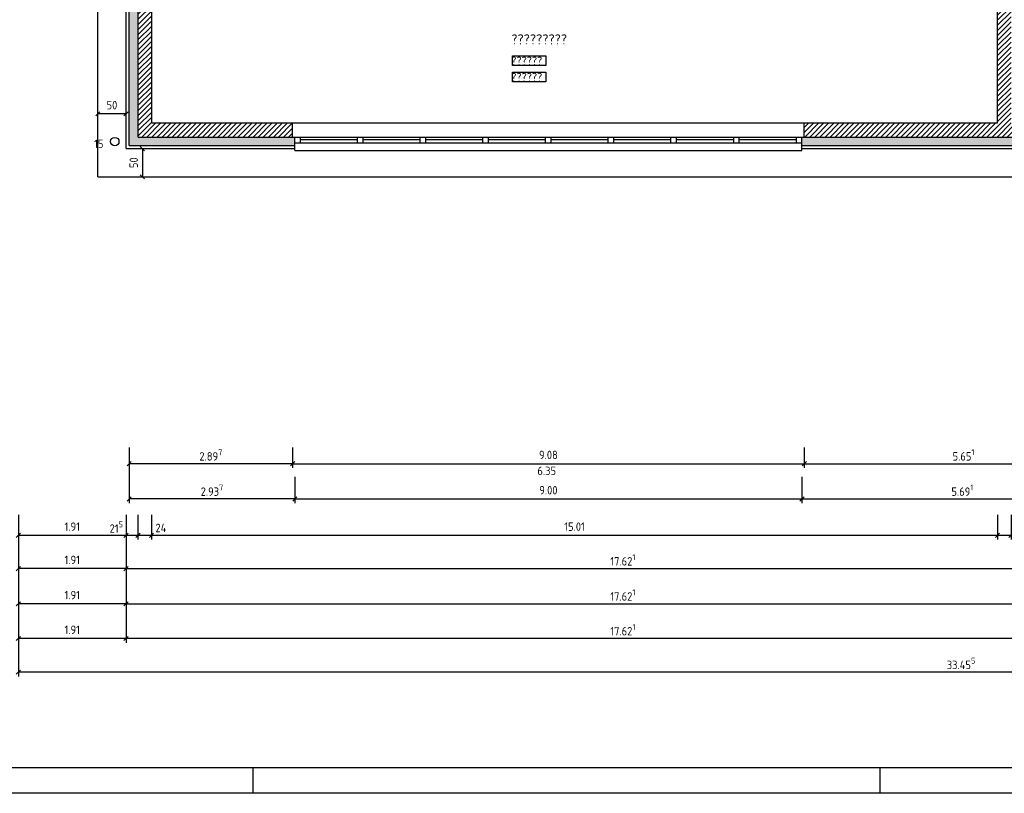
# Model space of a CAD drawing. Header units: metres. Extents: x 0 to 65.5, y 0 to 40.4.
# Tile 2 of 13: x 9 to 26.5, y 0 to 13.7. Entities that reach past the tile are written whole.
import ezdxf

# ---------------------------------------------------------------- set-up
doc = ezdxf.new("R2010")
doc.units = ezdxf.units.M
doc.header["$LTSCALE"] = 0.015
doc.header["$PDMODE"] = 35
for name, color, linetype in [('BEM', 7, 'Continuous'), ('FENSTER', 4, 'Continuous'), ('RAHMEN', 7, 'Continuous'), ('SCHRAFFUR', 8, 'Continuous'), ('SONSTIGES', 7, 'Continuous'), ('TEXT', 7, 'Continuous'), ('UNKLAR', 1, 'Continuous'), ('WAND', 62, 'Continuous')]:
    doc.layers.add(name, color=color, linetype=linetype)
doc.styles.add('ISOCP', font='isocp.shx', dxfattribs={"height": 0.15})
doc.dimstyles.new('METER_2S', dxfattribs={"dimtxt": 0.24, "dimasz": 0.12, "dimexe": 0.12, "dimexo": 0.12, "dimgap": 0.08, "dimtad": 1, "dimdec": 0, "dimlfac": 100, "dimzin": 5, "dimdsep": 46, "dimtxsty": 'ISOCP', "dimblk1": 'OBLIQUE', "dimblk2": 'OBLIQUE', "dimsah": 1, "dimcen": 0, "dimclrd": 256, "dimclre": 256, "dimclrt": 256, "dimadec": 0, "dimazin": 0, "dimtfac": 1, "dimtdec": 0, "dimtofl": 0, "dimtmove": 2, "dimatfit": 3, "dimldrblk": 'DOT', "dimfxl": 0, "dimtolj": 1, "dimtzin": 0, "dimlwd": -1, "dimlwe": -1, "dimarcsym": 0})
pattern_1 = [(45, (-966.651474, 144.88069), (-0.0449012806, 0.0449012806), [])]

# ---------------------------------------------------------------- blocks, each defined once
blk = doc.blocks.new('_OBLIQUE')
at = {"color": 0, "linetype": 'ByBlock'}
blk.add_line((-0.5, -0.5), (0.5, 0.5), dxfattribs=at)
blk = doc.blocks.new('*D55')
at = {"layer": 'BEM'}
for p, q in [((8.963, 4.94), (8.963, 2.075)), ((42.418, 4.94), (42.418, 2.075)), ((42.418, 2.15), (8.963, 2.15))]:
    blk.add_line(p, q, dxfattribs=at)
at = {"layer": 'DEFPOINTS', "color": 0}
for p in [(8.963, 5.015), (42.418, 5.015), (8.963, 2.15)]:
    blk.add_point(p, dxfattribs=at)
at = {"layer": 'BEM', "xscale": 0.075, "yscale": 0.075, "zscale": 0.075, "rotation": 180}
blk.add_blockref('_OBLIQUE', (8.963, 2.15), dxfattribs=at)
at = {"layer": 'BEM', "xscale": 0.075, "yscale": 0.075, "zscale": 0.075}
blk.add_blockref('_OBLIQUE', (42.418, 2.15), dxfattribs=at)
at = {"layer": 'BEM', "insert": (25.691, 2.305), "char_height": 0.15, "attachment_point": 5, "style": 'ISOCP'}
blk.add_mtext('\\A1;33.45\\H0.7X;\\S5^ ;', dxfattribs=at)
blk = doc.blocks.new('_Dot')
at = {"color": 0, "linetype": 'ByBlock', "lineweight": -2}
blk.add_line((-0.5, 0), (-1, 0), dxfattribs=at)
at = {"color": 0, "linetype": 'ByBlock', "const_width": 0.5}
blk.add_lwpolyline([(-0.25, 0, 1), (0.25, 0, 1)], format="xyb", close=True, dxfattribs=at)
blk = doc.blocks.new('*D65')
at = {"layer": 'BEM'}
for p, q in [((26.338, 4.94), (26.338, 4.503)), ((26.578, 4.94), (26.578, 4.503)), ((26.578, 4.578), (26.338, 4.578))]:
    blk.add_line(p, q, dxfattribs=at)
at = {"layer": 'DEFPOINTS', "color": 0}
for p in [(26.338, 5.015), (26.578, 5.015), (26.338, 4.578)]:
    blk.add_point(p, dxfattribs=at)
at = {"layer": 'BEM', "xscale": 0.075, "yscale": 0.075, "zscale": 0.075, "rotation": 180}
blk.add_blockref('_OBLIQUE', (26.338, 4.578), dxfattribs=at)
at = {"layer": 'BEM', "xscale": 0.075, "yscale": 0.075, "zscale": 0.075}
blk.add_blockref('_OBLIQUE', (26.578, 4.578), dxfattribs=at)
at = {"layer": 'BEM', "insert": (26.73, 4.759), "char_height": 0.15, "attachment_point": 5, "style": 'ISOCP'}
blk.add_mtext('\\A1;24', dxfattribs=at)
blk = doc.blocks.new('*D66')
at = {"layer": 'BEM'}
for p, q in [((11.325, 4.94), (11.325, 4.503)), ((26.338, 4.94), (26.338, 4.503)), ((26.338, 4.578), (11.325, 4.578))]:
    blk.add_line(p, q, dxfattribs=at)
at = {"layer": 'DEFPOINTS', "color": 0}
for p in [(11.325, 5.015), (26.338, 5.015), (11.325, 4.578)]:
    blk.add_point(p, dxfattribs=at)
at = {"layer": 'BEM', "xscale": 0.075, "yscale": 0.075, "zscale": 0.075, "rotation": 180}
blk.add_blockref('_OBLIQUE', (11.325, 4.578), dxfattribs=at)
at = {"layer": 'BEM', "xscale": 0.075, "yscale": 0.075, "zscale": 0.075}
blk.add_blockref('_OBLIQUE', (26.338, 4.578), dxfattribs=at)
at = {"layer": 'BEM', "insert": (18.832, 4.733), "char_height": 0.15, "attachment_point": 5, "style": 'ISOCP'}
blk.add_mtext('\\A1;15.01', dxfattribs=at)
blk = doc.blocks.new('*D67')
at = {"layer": 'BEM'}
for p, q in [((11.085, 4.94), (11.085, 4.503)), ((11.325, 4.94), (11.325, 4.503)), ((11.325, 4.578), (11.085, 4.578))]:
    blk.add_line(p, q, dxfattribs=at)
at = {"layer": 'DEFPOINTS', "color": 0}
for p in [(11.085, 5.015), (11.325, 5.015), (11.085, 4.578)]:
    blk.add_point(p, dxfattribs=at)
at = {"layer": 'BEM', "xscale": 0.075, "yscale": 0.075, "zscale": 0.075, "rotation": 180}
blk.add_blockref('_OBLIQUE', (11.085, 4.578), dxfattribs=at)
at = {"layer": 'BEM', "xscale": 0.075, "yscale": 0.075, "zscale": 0.075}
blk.add_blockref('_OBLIQUE', (11.325, 4.578), dxfattribs=at)
at = {"layer": 'BEM', "insert": (11.492, 4.71), "char_height": 0.15, "attachment_point": 5, "style": 'ISOCP'}
blk.add_mtext('\\A1;24', dxfattribs=at)
blk = doc.blocks.new('*D68')
at = {"layer": 'BEM'}
for p, q in [((10.873, 4.94), (10.873, 4.503)), ((11.085, 4.94), (11.085, 4.503)), ((11.085, 4.578), (10.873, 4.578))]:
    blk.add_line(p, q, dxfattribs=at)
at = {"layer": 'DEFPOINTS', "color": 0}
for p in [(10.873, 5.015), (11.085, 5.015), (10.873, 4.578)]:
    blk.add_point(p, dxfattribs=at)
at = {"layer": 'BEM', "xscale": 0.075, "yscale": 0.075, "zscale": 0.075, "rotation": 180}
blk.add_blockref('_OBLIQUE', (10.873, 4.578), dxfattribs=at)
at = {"layer": 'BEM', "xscale": 0.075, "yscale": 0.075, "zscale": 0.075}
blk.add_blockref('_OBLIQUE', (11.085, 4.578), dxfattribs=at)
at = {"layer": 'BEM', "insert": (10.7, 4.725), "char_height": 0.15, "attachment_point": 5, "style": 'ISOCP'}
blk.add_mtext('\\A1;21\\H0.7X;\\S5^ ;', dxfattribs=at)
blk = doc.blocks.new('*D69')
at = {"layer": 'BEM'}
for p, q in [((8.963, 4.94), (8.963, 4.503)), ((10.873, 4.94), (10.873, 4.503)), ((10.873, 4.578), (8.963, 4.578))]:
    blk.add_line(p, q, dxfattribs=at)
at = {"layer": 'DEFPOINTS', "color": 0}
for p in [(8.963, 5.015), (10.873, 5.015), (8.963, 4.578)]:
    blk.add_point(p, dxfattribs=at)
at = {"layer": 'BEM', "xscale": 0.075, "yscale": 0.075, "zscale": 0.075, "rotation": 180}
blk.add_blockref('_OBLIQUE', (8.963, 4.578), dxfattribs=at)
at = {"layer": 'BEM', "xscale": 0.075, "yscale": 0.075, "zscale": 0.075}
blk.add_blockref('_OBLIQUE', (10.873, 4.578), dxfattribs=at)
at = {"layer": 'BEM', "insert": (9.918, 4.733), "char_height": 0.15, "attachment_point": 5, "style": 'ISOCP'}
blk.add_mtext('\\A1;1.91', dxfattribs=at)
blk = doc.blocks.new('*D70')
at = {"layer": 'BEM'}
for p, q in [((8.963, 4.35), (8.963, 3.913)), ((10.873, 4.35), (10.873, 3.913)), ((10.873, 3.988), (8.963, 3.988))]:
    blk.add_line(p, q, dxfattribs=at)
at = {"layer": 'DEFPOINTS', "color": 0}
for p in [(8.963, 4.425), (10.873, 4.425), (8.963, 3.988)]:
    blk.add_point(p, dxfattribs=at)
at = {"layer": 'BEM', "xscale": 0.075, "yscale": 0.075, "zscale": 0.075, "rotation": 180}
blk.add_blockref('_OBLIQUE', (8.963, 3.988), dxfattribs=at)
at = {"layer": 'BEM', "xscale": 0.075, "yscale": 0.075, "zscale": 0.075}
blk.add_blockref('_OBLIQUE', (10.873, 3.988), dxfattribs=at)
at = {"layer": 'BEM', "insert": (9.918, 4.143), "char_height": 0.15, "attachment_point": 5, "style": 'ISOCP'}
blk.add_mtext('\\A1;1.91', dxfattribs=at)
blk = doc.blocks.new('*D71')
at = {"layer": 'BEM'}
for p, q in [((8.963, 3.727), (8.963, 3.289)), ((10.873, 3.727), (10.873, 3.289)), ((10.873, 3.364), (8.963, 3.364))]:
    blk.add_line(p, q, dxfattribs=at)
at = {"layer": 'DEFPOINTS', "color": 0}
for p in [(8.963, 3.802), (10.873, 3.802), (8.963, 3.364)]:
    blk.add_point(p, dxfattribs=at)
at = {"layer": 'BEM', "xscale": 0.075, "yscale": 0.075, "zscale": 0.075, "rotation": 180}
blk.add_blockref('_OBLIQUE', (8.963, 3.364), dxfattribs=at)
at = {"layer": 'BEM', "xscale": 0.075, "yscale": 0.075, "zscale": 0.075}
blk.add_blockref('_OBLIQUE', (10.873, 3.364), dxfattribs=at)
at = {"layer": 'BEM', "insert": (9.918, 3.519), "char_height": 0.15, "attachment_point": 5, "style": 'ISOCP'}
blk.add_mtext('\\A1;1.91', dxfattribs=at)
blk = doc.blocks.new('*D72')
at = {"layer": 'BEM'}
for p, q in [((10.873, 4.94), (10.873, 2.673)), ((8.963, 3.11), (8.963, 2.673)), ((10.873, 2.748), (8.963, 2.748))]:
    blk.add_line(p, q, dxfattribs=at)
at = {"layer": 'DEFPOINTS', "color": 0}
for p in [(10.873, 5.015), (8.963, 3.185), (8.963, 2.748)]:
    blk.add_point(p, dxfattribs=at)
at = {"layer": 'BEM', "xscale": 0.075, "yscale": 0.075, "zscale": 0.075, "rotation": 180}
blk.add_blockref('_OBLIQUE', (8.963, 2.748), dxfattribs=at)
at = {"layer": 'BEM', "xscale": 0.075, "yscale": 0.075, "zscale": 0.075}
blk.add_blockref('_OBLIQUE', (10.873, 2.748), dxfattribs=at)
at = {"layer": 'BEM', "insert": (9.918, 2.903), "char_height": 0.15, "attachment_point": 5, "style": 'ISOCP'}
blk.add_mtext('\\A1;1.91', dxfattribs=at)
blk = doc.blocks.new('*D102')
at = {"layer": 'BEM'}
for p, q in [((13.868, 5.618), (13.868, 5.15)), ((22.868, 5.618), (22.868, 5.15)), ((13.868, 5.225), (22.868, 5.225))]:
    blk.add_line(p, q, dxfattribs=at)
at = {"layer": 'DEFPOINTS', "color": 0}
for p in [(13.868, 5.693), (22.868, 5.693), (22.868, 5.225)]:
    blk.add_point(p, dxfattribs=at)
at = {"layer": 'BEM', "xscale": 0.075, "yscale": 0.075, "zscale": 0.075, "rotation": 180}
blk.add_blockref('_OBLIQUE', (13.868, 5.225), dxfattribs=at)
at = {"layer": 'BEM', "xscale": 0.075, "yscale": 0.075, "zscale": 0.075}
blk.add_blockref('_OBLIQUE', (22.868, 5.225), dxfattribs=at)
at = {"layer": 'BEM', "insert": (18.368, 5.38), "char_height": 0.15, "attachment_point": 5, "style": 'ISOCP'}
blk.add_mtext('\\A1;9.00', dxfattribs=at)
blk = doc.blocks.new('*D103')
at = {"layer": 'BEM'}
for p, q in [((22.868, 5.618), (22.868, 5.15)), ((28.559, 5.618), (28.559, 5.15)), ((22.868, 5.225), (28.559, 5.225))]:
    blk.add_line(p, q, dxfattribs=at)
at = {"layer": 'DEFPOINTS', "color": 0}
for p in [(22.868, 5.693), (28.559, 5.693), (28.559, 5.225)]:
    blk.add_point(p, dxfattribs=at)
at = {"layer": 'BEM', "xscale": 0.075, "yscale": 0.075, "zscale": 0.075, "rotation": 180}
blk.add_blockref('_OBLIQUE', (22.868, 5.225), dxfattribs=at)
at = {"layer": 'BEM', "xscale": 0.075, "yscale": 0.075, "zscale": 0.075}
blk.add_blockref('_OBLIQUE', (28.559, 5.225), dxfattribs=at)
at = {"layer": 'BEM', "insert": (25.714, 5.38), "char_height": 0.15, "attachment_point": 5, "style": 'ISOCP'}
blk.add_mtext('\\A1;5.69\\H0.7X;\\S1^ ;', dxfattribs=at)
blk = doc.blocks.new('*D109')
at = {"layer": 'BEM'}
for p, q in [((13.828, 6.14), (13.828, 5.776)), ((22.908, 6.14), (22.908, 5.776)), ((13.828, 5.851), (22.908, 5.851))]:
    blk.add_line(p, q, dxfattribs=at)
at = {"layer": 'DEFPOINTS', "color": 0}
for p in [(13.828, 6.215), (22.908, 6.215), (22.908, 5.851)]:
    blk.add_point(p, dxfattribs=at)
at = {"layer": 'BEM', "xscale": 0.075, "yscale": 0.075, "zscale": 0.075, "rotation": 180}
blk.add_blockref('_OBLIQUE', (13.828, 5.851), dxfattribs=at)
at = {"layer": 'BEM', "xscale": 0.075, "yscale": 0.075, "zscale": 0.075}
blk.add_blockref('_OBLIQUE', (22.908, 5.851), dxfattribs=at)
at = {"layer": 'BEM', "insert": (18.368, 6.006), "char_height": 0.15, "attachment_point": 5, "style": 'ISOCP'}
blk.add_mtext('\\A1;9.08', dxfattribs=at)
blk = doc.blocks.new('*D110')
at = {"layer": 'BEM'}
for p, q in [((22.908, 6.14), (22.908, 5.776)), ((28.559, 6.14), (28.559, 5.776)), ((22.908, 5.851), (28.559, 5.851))]:
    blk.add_line(p, q, dxfattribs=at)
at = {"layer": 'DEFPOINTS', "color": 0}
for p in [(22.908, 6.215), (28.559, 6.215), (28.559, 5.851)]:
    blk.add_point(p, dxfattribs=at)
at = {"layer": 'BEM', "xscale": 0.075, "yscale": 0.075, "zscale": 0.075, "rotation": 180}
blk.add_blockref('_OBLIQUE', (22.908, 5.851), dxfattribs=at)
at = {"layer": 'BEM', "xscale": 0.075, "yscale": 0.075, "zscale": 0.075}
blk.add_blockref('_OBLIQUE', (28.559, 5.851), dxfattribs=at)
at = {"layer": 'BEM', "insert": (25.734, 6.006), "char_height": 0.15, "attachment_point": 5, "style": 'ISOCP'}
blk.add_mtext('\\A1;5.65\\H0.7X;\\S1^ ;', dxfattribs=at)
blk = doc.blocks.new('*D119')
at = {"layer": 'BEM'}
for p, q in [((28.504, 4.35), (28.504, 3.289)), ((10.873, 3.732), (10.873, 3.289)), ((10.873, 3.364), (28.504, 3.364))]:
    blk.add_line(p, q, dxfattribs=at)
at = {"layer": 'DEFPOINTS', "color": 0}
for p in [(28.504, 4.425), (10.873, 3.807), (28.504, 3.364)]:
    blk.add_point(p, dxfattribs=at)
at = {"layer": 'BEM', "xscale": 0.075, "yscale": 0.075, "zscale": 0.075, "rotation": 180}
blk.add_blockref('_OBLIQUE', (10.873, 3.364), dxfattribs=at)
at = {"layer": 'BEM', "xscale": 0.075, "yscale": 0.075, "zscale": 0.075}
blk.add_blockref('_OBLIQUE', (28.504, 3.364), dxfattribs=at)
at = {"layer": 'BEM', "insert": (19.689, 3.52), "char_height": 0.15, "attachment_point": 5, "style": 'ISOCP'}
blk.add_mtext('\\A1;17.62\\H0.7X;\\S1^ ;', dxfattribs=at)
blk = doc.blocks.new('*D126')
at = {"layer": 'BEM'}
for p, q in [((10.873, 4.35), (10.873, 3.913)), ((28.504, 4.35), (28.504, 3.913)), ((10.873, 3.988), (28.504, 3.988))]:
    blk.add_line(p, q, dxfattribs=at)
at = {"layer": 'DEFPOINTS', "color": 0}
for p in [(10.873, 4.425), (28.504, 4.425), (28.504, 3.988)]:
    blk.add_point(p, dxfattribs=at)
at = {"layer": 'BEM', "xscale": 0.075, "yscale": 0.075, "zscale": 0.075, "rotation": 180}
blk.add_blockref('_OBLIQUE', (10.873, 3.988), dxfattribs=at)
at = {"layer": 'BEM', "xscale": 0.075, "yscale": 0.075, "zscale": 0.075}
blk.add_blockref('_OBLIQUE', (28.504, 3.988), dxfattribs=at)
at = {"layer": 'BEM', "insert": (19.689, 4.143), "char_height": 0.15, "attachment_point": 5, "style": 'ISOCP'}
blk.add_mtext('\\A1;17.62\\H0.7X;\\S1^ ;', dxfattribs=at)
blk = doc.blocks.new('*D161')
at = {"layer": 'BEM'}
for p, q in [((10.928, 6.14), (10.928, 5.776)), ((13.828, 6.14), (13.828, 5.776)), ((13.828, 5.851), (10.928, 5.851))]:
    blk.add_line(p, q, dxfattribs=at)
at = {"layer": 'DEFPOINTS', "color": 0}
for p in [(10.928, 6.215), (13.828, 6.215), (10.928, 5.851)]:
    blk.add_point(p, dxfattribs=at)
at = {"layer": 'BEM', "xscale": 0.075, "yscale": 0.075, "zscale": 0.075, "rotation": 180}
blk.add_blockref('_OBLIQUE', (10.928, 5.851), dxfattribs=at)
at = {"layer": 'BEM', "xscale": 0.075, "yscale": 0.075, "zscale": 0.075}
blk.add_blockref('_OBLIQUE', (13.828, 5.851), dxfattribs=at)
at = {"layer": 'BEM', "insert": (12.378, 6.006), "char_height": 0.15, "attachment_point": 5, "style": 'ISOCP'}
blk.add_mtext('\\A1;2.89\\H0.7X;\\S7^ ;', dxfattribs=at)
blk = doc.blocks.new('*D162')
at = {"layer": 'BEM'}
for p, q in [((10.928, 6.14), (10.928, 5.15)), ((13.868, 5.618), (13.868, 5.15)), ((13.868, 5.225), (10.928, 5.225))]:
    blk.add_line(p, q, dxfattribs=at)
at = {"layer": 'DEFPOINTS', "color": 0}
for p in [(10.928, 6.215), (13.868, 5.693), (10.928, 5.225)]:
    blk.add_point(p, dxfattribs=at)
at = {"layer": 'BEM', "xscale": 0.075, "yscale": 0.075, "zscale": 0.075, "rotation": 180}
blk.add_blockref('_OBLIQUE', (10.928, 5.225), dxfattribs=at)
at = {"layer": 'BEM', "xscale": 0.075, "yscale": 0.075, "zscale": 0.075}
blk.add_blockref('_OBLIQUE', (13.868, 5.225), dxfattribs=at)
at = {"layer": 'BEM', "insert": (12.398, 5.38), "char_height": 0.15, "attachment_point": 5, "style": 'ISOCP'}
blk.add_mtext('\\A1;2.93\\H0.7X;\\S7^ ;', dxfattribs=at)
blk = doc.blocks.new('*D172')
at = {"layer": 'BEM'}
for p, q in [((11.043, 11.443), (11.239, 11.443)), ((11.164, 11.443), (11.164, 10.943)), ((11.043, 10.943), (11.239, 10.943))]:
    blk.add_line(p, q, dxfattribs=at)
at = {"layer": 'DEFPOINTS', "color": 0}
for p in [(10.968, 11.443), (10.968, 10.943), (11.164, 10.943)]:
    blk.add_point(p, dxfattribs=at)
at = {"layer": 'BEM', "xscale": 0.075, "yscale": 0.075, "zscale": 0.075}
for p, rotation in [((11.164, 11.443), 90), ((11.164, 10.943), 270)]:
    blk.add_blockref('_OBLIQUE', p, dxfattribs=dict(at, rotation=rotation))
at = {"layer": 'BEM', "insert": (11.009, 11.193), "char_height": 0.15, "attachment_point": 5, "rotation": 90, "style": 'ISOCP'}
blk.add_mtext('\\A1;50', dxfattribs=at)
blk = doc.blocks.new('*D173')
at = {"layer": 'BEM'}
for p, q in [((10.373, 11.888), (10.373, 12.135)), ((10.873, 12.06), (10.373, 12.06)), ((10.873, 11.888), (10.873, 12.135))]:
    blk.add_line(p, q, dxfattribs=at)
at = {"layer": 'DEFPOINTS', "color": 0}
for p in [(10.373, 12.06), (10.373, 11.813), (10.873, 11.813)]:
    blk.add_point(p, dxfattribs=at)
at = {"layer": 'BEM', "xscale": 0.075, "yscale": 0.075, "zscale": 0.075, "rotation": 180}
blk.add_blockref('_OBLIQUE', (10.373, 12.06), dxfattribs=at)
at = {"layer": 'BEM', "xscale": 0.075, "yscale": 0.075, "zscale": 0.075}
blk.add_blockref('_OBLIQUE', (10.873, 12.06), dxfattribs=at)
at = {"layer": 'BEM', "insert": (10.623, 12.215), "char_height": 0.15, "attachment_point": 5, "style": 'ISOCP'}
blk.add_mtext('\\A1;50', dxfattribs=at)
blk = doc.blocks.new('*D183')
at = {"layer": 'BEM'}
for p, q in [((10.873, 4.35), (10.873, 2.673)), ((28.504, 4.35), (28.504, 2.673)), ((28.504, 2.748), (10.873, 2.748))]:
    blk.add_line(p, q, dxfattribs=at)
at = {"layer": 'DEFPOINTS', "color": 0}
for p in [(10.873, 4.425), (28.504, 4.425), (10.873, 2.748)]:
    blk.add_point(p, dxfattribs=at)
at = {"layer": 'BEM', "xscale": 0.075, "yscale": 0.075, "zscale": 0.075, "rotation": 180}
blk.add_blockref('_OBLIQUE', (10.873, 2.748), dxfattribs=at)
at = {"layer": 'BEM', "xscale": 0.075, "yscale": 0.075, "zscale": 0.075}
blk.add_blockref('_OBLIQUE', (28.504, 2.748), dxfattribs=at)
at = {"layer": 'BEM', "insert": (19.689, 2.903), "char_height": 0.15, "attachment_point": 5, "style": 'ISOCP'}
blk.add_mtext('\\A1;17.62\\H0.7X;\\S1^ ;', dxfattribs=at)

msp = doc.modelspace()

# ---------------------------------------------------------------- hatches: boundary and pattern name
at = {"layer": 'SCHRAFFUR'}
for points in [[(9.178, 31.898), (9.418, 31.898), (9.418, 31.998), (9.018, 31.998), (9.018, 16.248), (10.928, 16.248), (10.928, 11.498), (13.868, 11.498), (13.868, 11.648), (11.088, 11.648), (11.088, 16.408), (9.178, 16.408), (9.178, 16.591)], [(28.559, 11.498), (28.559, 10.953), (28.719, 10.953), (28.719, 11.648), (22.868, 11.648), (22.868, 11.498)]]:
    msp.add_hatch(color=256, dxfattribs=at).paths.add_polyline_path(points)
h = msp.add_hatch(dxfattribs=at)
h.set_pattern_fill('ANSI31', color=256, scale=0.02, style=0)
h.set_pattern_definition(pattern_1)
h.paths.add_polyline_path([(13.828, 16.628), (13.748, 16.628), (13.748, 16.648), (9.418, 16.648), (9.418, 21.496), (9.398, 21.496), (9.398, 21.576), (9.198, 21.576), (9.198, 21.496), (9.178, 21.496), (9.178, 16.591), (9.198, 16.591), (9.198, 16.511), (9.398, 16.511), (9.398, 16.591), (9.418, 16.591), (9.418, 16.408), (11.088, 16.408), (11.088, 11.648), (13.828, 11.648), (13.828, 11.898), (11.328, 11.898), (11.328, 16.408), (13.748, 16.408), (13.748, 16.428), (13.828, 16.428)])
h = msp.add_hatch(dxfattribs=at)
h.set_pattern_fill('ANSI31', color=256, scale=0.02, style=0)
h.set_pattern_definition(pattern_1)
h.paths.add_polyline_path([(26.338, 16.408), (26.338, 11.898), (22.908, 11.898), (22.908, 11.648), (28.719, 11.648), (28.719, 10.953), (28.959, 10.953), (28.959, 11.408), (29.353, 11.408), (29.353, 11.648), (29.203, 11.648), (29.203, 12.023), (29.088, 12.023), (29.088, 11.898), (26.578, 11.898), (26.578, 16.408), (27.368, 16.408), (27.368, 16.428), (27.448, 16.428), (27.448, 16.628), (27.368, 16.628), (27.368, 16.648), (23.008, 16.648), (23.008, 16.628), (22.928, 16.628), (22.928, 16.428), (23.008, 16.428), (23.008, 16.408)])
h.paths.add_polyline_path([(29.088, 16.408), (29.088, 12.923), (29.203, 12.923), (29.203, 13.033), (29.353, 13.033), (29.353, 13.148), (29.203, 13.148), (29.203, 14.408), (29.353, 14.408), (29.353, 14.523), (29.203, 14.523), (29.203, 16.408), (31.338, 16.408), (31.338, 15.398), (30.588, 15.398), (30.588, 14.523), (30.003, 14.523), (30.003, 14.408), (30.588, 14.408), (30.588, 13.148), (30.253, 13.148), (30.253, 13.033), (30.953, 13.033), (30.953, 13.148), (30.703, 13.148), (30.703, 15.283), (32.213, 15.283), (32.213, 13.148), (31.963, 13.148), (31.963, 13.033), (32.713, 13.033), (32.713, 13.148), (32.328, 13.148), (32.328, 15.283), (32.963, 15.283), (32.963, 15.398), (31.453, 15.398), (31.453, 16.408), (31.908, 16.408), (31.908, 16.428), (31.988, 16.428), (31.988, 16.628), (31.908, 16.628), (31.908, 16.648), (27.548, 16.648), (27.548, 16.628), (27.468, 16.628), (27.468, 16.428), (27.548, 16.428), (27.548, 16.408)])
h.paths.add_polyline_path([(32.088, 16.648), (32.088, 16.628), (32.008, 16.628), (32.008, 16.428), (32.088, 16.428), (32.088, 16.408), (33.713, 16.408), (33.713, 15.398), (33.613, 15.398), (33.613, 15.283), (33.713, 15.283), (33.713, 13.148), (33.613, 13.148), (33.613, 13.033), (33.953, 13.033), (33.953, 16.408), (34.283, 16.408), (34.283, 16.648)])

# ---------------------------------------------------------------- linework, layer by layer
at = {"layer": 'FENSTER'}
for p, q in [((13.828, 11.898), (22.908, 11.898)), ((13.868, 11.648), (22.868, 11.648)), ((13.868, 11.548), (22.868, 11.548)), ((13.968, 11.548), (13.968, 11.648)), ((14.981, 11.598), (13.968, 11.598)), ((14.981, 11.548), (14.981, 11.648)), ((15.081, 11.548), (15.081, 11.648)), ((16.093, 11.598), (15.081, 11.598)), ((16.093, 11.548), (16.093, 11.648)), ((16.193, 11.548), (16.193, 11.648)), ((17.206, 11.598), (16.193, 11.598)), ((17.206, 11.548), (17.206, 11.648)), ((17.306, 11.548), (17.306, 11.648)), ((18.318, 11.598), (17.306, 11.598)), ((18.318, 11.548), (18.318, 11.648)), ((18.418, 11.548), (18.418, 11.648)), ((19.431, 11.598), (18.418, 11.598)), ((19.431, 11.548), (19.431, 11.648)), ((19.531, 11.548), (19.531, 11.648)), ((20.543, 11.598), (19.531, 11.598)), ((20.543, 11.548), (20.543, 11.648)), ((20.643, 11.548), (20.643, 11.648)), ((21.656, 11.598), (20.643, 11.598)), ((21.656, 11.548), (21.656, 11.648)), ((21.756, 11.548), (21.756, 11.648)), ((22.768, 11.598), (21.756, 11.598)), ((22.768, 11.548), (22.768, 11.648)), ((13.868, 11.408), (13.868, 11.443)), ((13.868, 11.408), (22.868, 11.408)), ((22.868, 11.408), (22.868, 11.443)), ((22.868, 11.408), (22.868, 11.443))]:
    msp.add_line(p, q, dxfattribs=at)
at = {"layer": 'RAHMEN'}
for p, q in [((13.125, 0.45), (13.125, 0)), ((24.25, 0.45), (24.25, 0))]:
    msp.add_line(p, q, dxfattribs=at)
for points in [[(65.45, 0), (0, 0), (0, 40.4), (65.45, 40.4)], [(65, 0.45), (2, 0.45), (2, 39.95), (65, 39.95)]]:
    msp.add_lwpolyline(points, close=True, dxfattribs=at)
at = {"layer": 'SONSTIGES'}
for p, q in [((10.873, 11.443), (10.873, 16.193)), ((10.373, 10.943), (10.373, 15.193)), ((22.868, 11.443), (22.868, 11.548)), ((10.873, 11.443), (13.868, 11.443)), ((13.868, 11.443), (13.868, 11.498)), ((22.868, 11.443), (28.504, 11.443)), ((10.373, 10.943), (28.004, 10.943))]:
    msp.add_line(p, q, dxfattribs=at)
msp.add_circle((10.673, 11.568), 0.075, dxfattribs=at)
at = {"layer": 'UNKLAR'}
for points in [[(17.731, 13.09), (18.32, 13.09), (18.32, 12.918), (17.731, 12.918)], [(17.731, 12.802), (18.32, 12.802), (18.32, 12.63), (17.731, 12.63)]]:
    msp.add_lwpolyline(points, close=True, dxfattribs=at)
at = {"layer": 'WAND'}
for p, q in [((11.088, 11.648), (11.088, 16.408)), ((11.328, 11.898), (11.328, 16.408)), ((26.338, 11.898), (26.338, 16.408)), ((10.928, 11.498), (10.928, 16.248)), ((11.328, 11.898), (13.828, 11.898)), ((13.828, 11.648), (13.828, 11.898)), ((22.908, 11.648), (22.908, 11.898)), ((22.908, 11.898), (26.338, 11.898)), ((22.908, 11.648), (22.908, 11.898)), ((11.088, 11.648), (13.868, 11.648)), ((13.868, 11.498), (13.868, 11.648)), ((22.868, 11.648), (28.719, 11.648)), ((22.868, 11.498), (22.868, 11.648)), ((10.928, 11.498), (13.868, 11.498)), ((22.868, 11.498), (28.559, 11.498))]:
    msp.add_line(p, q, dxfattribs=at)

# ---------------------------------------------------------------- texts
at = {"layer": 'BEM', "insert": (18.338, 5.724), "char_height": 0.15, "attachment_point": 5, "style": 'ISOCP'}
msp.add_mtext('\\A1;6.35', dxfattribs=at)
at = {"layer": 'TEXT', "style": 'ISOCP'}
for s, height, p in [('?????????', 0.18, (17.709, 13.291)), ('??????', 0.15, (17.709, 12.925)), ('??????', 0.15, (17.709, 12.636)), ('15', 0.15, (10.307, 11.453))]:
    msp.add_text(s, height=height, dxfattribs=at).set_placement(p)

# ---------------------------------------------------------------- dimensions: what is measured, and where the dimension line sits
at = {"layer": 'BEM'}
for base, p1, p2, override, picture, middle in [((10.373, 12.06), (10.873, 11.813), (10.373, 11.813), {"dimtxt": 0.15, "dimasz": 0.075, "dimexe": 0.075, "dimexo": 0.075}, '*D173', (10.623, 12.215)), ((22.908, 5.851), (13.828, 6.215), (22.908, 6.215), {"dimtxt": 0.15, "dimasz": 0.075, "dimexe": 0.075, "dimexo": 0.075, "dimdec": 2, "dimlfac": 1}, '*D109', (18.368, 6.006)), ((22.868, 5.225), (13.868, 5.693), (22.868, 5.693), {"dimtxt": 0.15, "dimasz": 0.075, "dimexe": 0.075, "dimexo": 0.075, "dimdec": 2, "dimlfac": 1}, '*D102', (18.368, 5.38)), ((8.963, 4.578), (10.873, 5.015), (8.963, 5.015), {"dimtxt": 0.15, "dimasz": 0.075, "dimexe": 0.075, "dimexo": 0.075, "dimdec": 2, "dimlfac": 1}, '*D69', (9.918, 4.733)), ((8.963, 2.748), (10.873, 5.015), (8.963, 3.185), {"dimtxt": 0.15, "dimasz": 0.075, "dimexe": 0.075, "dimexo": 0.075, "dimdec": 2, "dimlfac": 1}, '*D72', (9.918, 2.903)), ((11.325, 4.578), (26.338, 5.015), (11.325, 5.015), {"dimtxt": 0.15, "dimasz": 0.075, "dimexe": 0.075, "dimexo": 0.075, "dimdec": 2, "dimlfac": 1}, '*D66', (18.832, 4.733)), ((8.963, 3.988), (10.873, 4.425), (8.963, 4.425), {"dimtxt": 0.15, "dimasz": 0.075, "dimexe": 0.075, "dimexo": 0.075, "dimdec": 2, "dimlfac": 1}, '*D70', (9.918, 4.143)), ((8.963, 3.364), (10.873, 3.802), (8.963, 3.802), {"dimtxt": 0.15, "dimasz": 0.075, "dimexe": 0.075, "dimexo": 0.075, "dimdec": 2, "dimlfac": 1}, '*D71', (9.918, 3.519))]:
    dim = msp.add_linear_dim(base=base, p1=p1, p2=p2, dimstyle='METER_2S', override=override, dxfattribs=at)
    dim.commit()
    dim.dimension.update_dxf_attribs({"geometry": picture, "text_midpoint": middle})
dim = msp.add_linear_dim(base=(11.164, 10.943), p1=(10.968, 11.443), p2=(10.968, 10.943), angle=90, dimstyle='METER_2S', override={"dimtxt": 0.15, "dimasz": 0.075, "dimexe": 0.075, "dimexo": 0.075}, dxfattribs=at)
dim.commit()
dim.dimension.update_dxf_attribs({"geometry": '*D172', "text_midpoint": (11.009, 11.193)})
for base, p1, p2, text, picture, middle in [((10.928, 5.851), (13.828, 6.215), (10.928, 6.215), '2.89\\H0.7X;\\S7^ ;', '*D161', (12.378, 6.006)), ((28.559, 5.851), (22.908, 6.215), (28.559, 6.215), '5.65\\H0.7X;\\S1^ ;', '*D110', (25.734, 6.006)), ((10.928, 5.225), (13.868, 5.693), (10.928, 6.215), '2.93\\H0.7X;\\S7^ ;', '*D162', (12.398, 5.38)), ((28.559, 5.225), (22.868, 5.693), (28.559, 5.693), '5.69\\H0.7X;\\S1^ ;', '*D103', (25.714, 5.38)), ((28.504, 3.988), (10.873, 4.425), (28.504, 4.425), '17.62\\H0.7X;\\S1^ ;', '*D126', (19.689, 4.143)), ((8.963, 2.15), (42.418, 5.015), (8.963, 5.015), '33.45\\H0.7X;\\S5^ ;', '*D55', (25.691, 2.305)), ((28.504, 3.364), (10.873, 3.807), (28.504, 4.425), '17.62\\H0.7X;\\S1^ ;', '*D119', (19.689, 3.52)), ((10.873, 2.748), (28.504, 4.425), (10.873, 4.425), '17.62\\H0.7X;\\S1^ ;', '*D183', (19.689, 2.903))]:
    dim = msp.add_linear_dim(base=base, p1=p1, p2=p2, text=text, dimstyle='METER_2S', override={"dimtxt": 0.15, "dimasz": 0.075, "dimexe": 0.075, "dimexo": 0.075, "dimdec": 2, "dimlfac": 1}, dxfattribs=at)
    dim.commit()
    dim.dimension.update_dxf_attribs({"geometry": picture, "text_midpoint": middle})
dim = msp.add_linear_dim(base=(10.873, 4.578), p1=(11.085, 5.015), p2=(10.873, 5.015), text='21\\H0.7X;\\S5^ ;', dimstyle='METER_2S', override={"dimtxt": 0.15, "dimasz": 0.075, "dimexe": 0.075, "dimexo": 0.075}, dxfattribs=at)
dim.commit()
dim.dimension.update_dxf_attribs({"geometry": '*D68', "text_midpoint": (10.7, 4.725), "dimtype": 160})
for base, p1, p2, picture, middle in [((11.085, 4.578), (11.325, 5.015), (11.085, 5.015), '*D67', (11.492, 4.71)), ((26.338, 4.578), (26.578, 5.015), (26.338, 5.015), '*D65', (26.73, 4.759))]:
    dim = msp.add_linear_dim(base=base, p1=p1, p2=p2, dimstyle='METER_2S', override={"dimtxt": 0.15, "dimasz": 0.075, "dimexe": 0.075, "dimexo": 0.075}, dxfattribs=at)
    dim.commit()
    dim.dimension.update_dxf_attribs({"geometry": picture, "text_midpoint": middle, "dimtype": 160})

doc.saveas('drawing.dxf')
